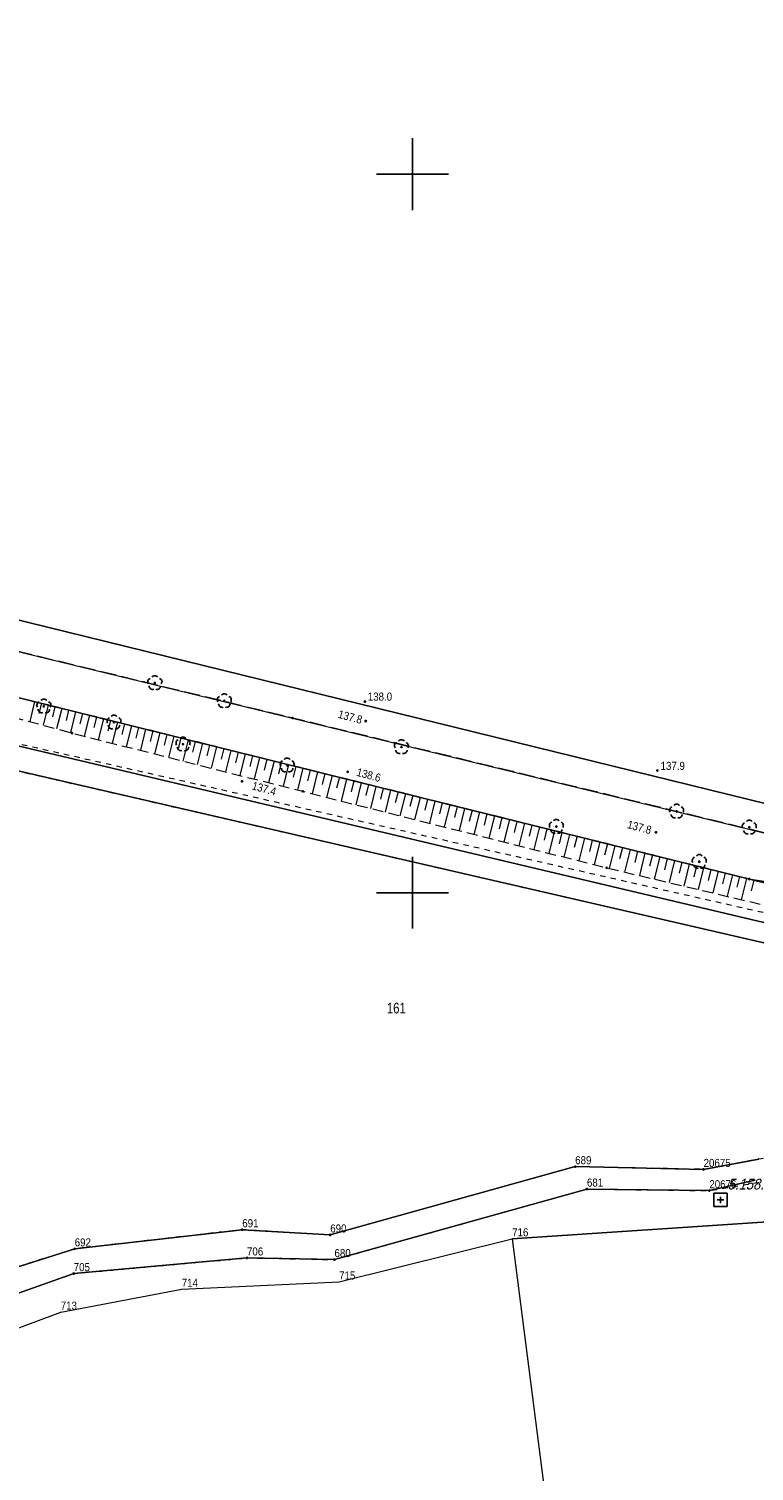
# Model space of a CAD drawing. Header units: metres. Extents: x 5548743 to 5556416, y 5707500 to 5714000.
# Tile 132 of 244: x 5553747 to 5553848, y 5710919 to 5711120. Entities that reach past the tile are written whole.
import ezdxf
from ezdxf.enums import TextEntityAlignment as Align

# ---------------------------------------------------------------- set-up
doc = ezdxf.new("R2010")
doc.units = ezdxf.units.M
for name, pattern in [('0.75_0.75', [1.5, 0.75, -0.75]), ('1.5_0.75', [2.25, 1.5, -0.75]), ('2.25_0.75', [3, 2.25, -0.75]), ('219-1000', [0])]:
    doc.linetypes.add(name, pattern=pattern)
doc.layers.get('0').update_dxf_attribs({"color": 2, "lineweight": 5})
doc.styles.get("Standard").update_dxf_attribs({"font": 'Working1250', "width": 0.75})

# ---------------------------------------------------------------- blocks, each defined once
blk = doc.blocks.new('203')
at = {"linetype": 'Continuous', "lineweight": 0}
h = blk.add_hatch(color=0, dxfattribs=at)
edge = h.paths.add_edge_path()
edge.add_arc((0, 0), 0.09, 0, 360)
blk = doc.blocks.new('PW01')
at = {"linetype": 'Continuous', "lineweight": 13}
h = blk.add_hatch(color=0, dxfattribs=at)
edge = h.paths.add_edge_path()
edge.add_arc((0, 0), 0.18, 0, 360)
blk = doc.blocks.new('OP021')
at = {"linetype": 'Continuous', "lineweight": 13}
h = blk.add_hatch(color=0, dxfattribs=at)
edge = h.paths.add_edge_path()
edge.add_arc((0, 0), 0.1, 0, 360)
at = {"color": 0, "linetype": 'Continuous', "lineweight": -3}
for centre, start, end in [((-0.476, 0.154), 110.388, 213.756), ((0, 0.5), 38.316, 141.684), ((0.476, 0.154), 326.244, 69.612), ((-0.294, -0.404), 182.272, 285.64), ((0.294, -0.404), 254.36, 357.728), ((0.294, -0.404), 254.36, 357.728)]:
    blk.add_arc(centre, 0.5, start, end, dxfattribs=at)
blk = doc.blocks.new('PIKIETAW1891')
at = {"color": 0}
blk.add_circle((0, 0), 0.09, dxfattribs=at)
blk = doc.blocks.new('OSSP')
at = {"color": 0}
for p, q in [((-0.939, 0.938), (-0.939, -0.938)), ((-0.939, 0.938), (-0.939, -0.938)), ((0.936, 0.938), (-0.939, 0.938)), ((0.936, 0.938), (-0.939, 0.938)), ((0.45, 0), (-0.45, 0)), ((0.45, 0), (-0.45, 0)), ((0, -0.45), (0, 0.45)), ((0, -0.45), (0, 0.45)), ((0.936, -0.938), (0.936, 0.938)), ((0.936, -0.938), (0.936, 0.938)), ((-0.939, -0.938), (0.936, -0.938)), ((-0.939, -0.938), (0.936, -0.938))]:
    blk.add_line(p, q, dxfattribs=at)
blk = doc.blocks.new('RAMKA1000K')
at = {"color": 0}
for p, q in [((195, 500), (205, 500)), ((200, 495), (200, 500)), ((200, 95), (200, 105)), ((195, 100), (205, 100)), ((200, 0), (200, 5)), ((195, 0), (205, 0))]:
    blk.add_line(p, q, dxfattribs=at)

msp = doc.modelspace()

# ---------------------------------------------------------------- linework, layer by layer
at = {"layer": '000 Inne (niezydentyfikowane)', "color": 7, "linetype": 'CONTINUOUS', "lineweight": 18, "flags": 128}
for points in [[(5553747.41, 5711026.59), (5553746.73, 5711023.82)], [(5553748.35, 5711026.36), (5553748, 5711024.96)], [(5553749.28, 5711026.12), (5553748.59, 5711023.31)], [(5553750.23, 5711025.89), (5553749.88, 5711024.47)], [(5553751.18, 5711025.65), (5553750.48, 5711022.8)], [(5553752.15, 5711025.41), (5553751.79, 5711023.98)], [(5553753.11, 5711025.17), (5553752.39, 5711022.28)], [(5553754.08, 5711024.93), (5553753.72, 5711023.48)], [(5553755.05, 5711024.69), (5553754.33, 5711021.78)], [(5553756.02, 5711024.45), (5553755.66, 5711023)], [(5553756.99, 5711024.21), (5553756.27, 5711021.29)], [(5553757.97, 5711023.97), (5553757.61, 5711022.51)], [(5553758.94, 5711023.73), (5553758.22, 5711020.8)], [(5553759.92, 5711023.48), (5553759.56, 5711022.02)], [(5553760.9, 5711023.24), (5553760.17, 5711020.31)], [(5553761.88, 5711023), (5553761.51, 5711021.53)], [(5553762.86, 5711022.75), (5553762.13, 5711019.82)], [(5553763.84, 5711022.51), (5553763.47, 5711021.04)], [(5553764.82, 5711022.27), (5553764.09, 5711019.32)], [(5553765.81, 5711022.02), (5553765.44, 5711020.55)], [(5553766.79, 5711021.78), (5553766.06, 5711018.82)], [(5553767.78, 5711021.53), (5553767.41, 5711020.05)], [(5553768.77, 5711021.29), (5553768.03, 5711018.32)], [(5553769.76, 5711021.04), (5553769.39, 5711019.56)], [(5553770.75, 5711020.8), (5553770.01, 5711017.83)], [(5553771.74, 5711020.55), (5553771.37, 5711019.06)], [(5553772.73, 5711020.3), (5553771.99, 5711017.32)], [(5553773.73, 5711020.06), (5553773.36, 5711018.57)], [(5553774.72, 5711019.81), (5553773.98, 5711016.82)], [(5553775.72, 5711019.56), (5553775.35, 5711018.07)], [(5553776.72, 5711019.31), (5553775.98, 5711016.32)], [(5553777.72, 5711019.07), (5553777.35, 5711017.57)], [(5553778.72, 5711018.82), (5553777.97, 5711015.82)], [(5553779.72, 5711018.57), (5553779.35, 5711017.07)], [(5553780.73, 5711018.32), (5553779.98, 5711015.31)], [(5553781.73, 5711018.07), (5553781.36, 5711016.56)], [(5553782.74, 5711017.82), (5553781.99, 5711014.8)], [(5553783.75, 5711017.57), (5553783.37, 5711016.06)], [(5553784.75, 5711017.32), (5553784, 5711014.29)], [(5553785.76, 5711017.07), (5553785.39, 5711015.55)], [(5553786.78, 5711016.82), (5553786.02, 5711013.78)], [(5553787.79, 5711016.57), (5553787.41, 5711015.05)], [(5553788.8, 5711016.31), (5553788.05, 5711013.27)], [(5553789.82, 5711016.06), (5553789.44, 5711014.54)], [(5553790.83, 5711015.81), (5553790.08, 5711012.76)], [(5553791.85, 5711015.56), (5553791.47, 5711014.03)], [(5553792.87, 5711015.31), (5553792.11, 5711012.25)], [(5553793.89, 5711015.05), (5553793.51, 5711013.52)], [(5553794.91, 5711014.8), (5553794.15, 5711011.74)], [(5553795.93, 5711014.55), (5553795.55, 5711013.01)], [(5553796.95, 5711014.29), (5553796.19, 5711011.22)], [(5553797.98, 5711014.04), (5553797.59, 5711012.5)], [(5553799, 5711013.78), (5553798.24, 5711010.71)], [(5553800.03, 5711013.53), (5553799.64, 5711011.99)], [(5553801.05, 5711013.27), (5553800.29, 5711010.19)], [(5553802.08, 5711013.02), (5553801.7, 5711011.48)], [(5553803.11, 5711012.76), (5553802.35, 5711009.67)], [(5553804.14, 5711012.51), (5553803.76, 5711010.96)], [(5553805.17, 5711012.25), (5553804.41, 5711009.16)], [(5553806.21, 5711011.99), (5553805.82, 5711010.45)], [(5553807.24, 5711011.74), (5553806.47, 5711008.64)], [(5553808.28, 5711011.48), (5553807.89, 5711009.93)], [(5553809.31, 5711011.22), (5553808.54, 5711008.11)], [(5553810.35, 5711010.97), (5553809.96, 5711009.41)], [(5553811.39, 5711010.71), (5553810.62, 5711007.59)], [(5553812.43, 5711010.45), (5553812.04, 5711008.89)], [(5553813.47, 5711010.19), (5553812.7, 5711007.07)], [(5553814.51, 5711009.93), (5553814.12, 5711008.37)], [(5553815.56, 5711009.67), (5553814.78, 5711006.54)], [(5553816.6, 5711009.41), (5553816.21, 5711007.85)], [(5553817.65, 5711009.15), (5553816.87, 5711006.02)], [(5553818.69, 5711008.89), (5553818.3, 5711007.32)], [(5553819.74, 5711008.63), (5553818.96, 5711005.49)], [(5553820.79, 5711008.37), (5553820.4, 5711006.8)], [(5553821.84, 5711008.11), (5553821.06, 5711004.96)], [(5553822.89, 5711007.85), (5553822.5, 5711006.28)], [(5553823.94, 5711007.59), (5553823.16, 5711004.43)], [(5553825, 5711007.33), (5553824.61, 5711005.75)], [(5553826.05, 5711007.07), (5553825.27, 5711003.9)], [(5553827.11, 5711006.81), (5553826.71, 5711005.22)], [(5553828.16, 5711006.54), (5553827.38, 5711003.38)], [(5553829.21, 5711006.28), (5553828.82, 5711004.71)], [(5553830.26, 5711006.02), (5553829.48, 5711002.88)], [(5553831.3, 5711005.76), (5553830.91, 5711004.2)], [(5553832.34, 5711005.51), (5553831.57, 5711002.39)], [(5553833.37, 5711005.25), (5553832.99, 5711003.7)], [(5553834.41, 5711004.99), (5553833.64, 5711001.9)], [(5553835.43, 5711004.74), (5553835.05, 5711003.2)], [(5553836.46, 5711004.49), (5553835.69, 5711001.41)], [(5553837.48, 5711004.23), (5553837.1, 5711002.7)], [(5553838.49, 5711003.98), (5553837.73, 5711000.93)], [(5553839.5, 5711003.73), (5553839.13, 5711002.21)], [(5553840.51, 5711003.48), (5553839.76, 5711000.45)], [(5553841.52, 5711003.23), (5553841.14, 5711001.72)], [(5553842.52, 5711002.98), (5553841.77, 5710999.97)], [(5553843.52, 5711002.73), (5553843.15, 5711001.23)], [(5553844.51, 5711002.49), (5553843.77, 5710999.5)], [(5553845.5, 5711002.24), (5553845.13, 5711000.75)], [(5553846.49, 5711001.99), (5553845.75, 5710999.03)], [(5553847.47, 5711001.75), (5553847.1, 5711000.27)]]:
    msp.add_lwpolyline(points, dxfattribs=at)
at = {"layer": '216-obręb ewidencyjny', "color": 7, "linetype": 'CONTINUOUS', "lineweight": 25, "flags": 128}
for points in [[(5554071.31, 5710851.03), (5553986.88, 5710847.87), (5553915.76, 5710845.22), (5553910.44, 5710845.2), (5553911.5, 5710820.71), (5553904.73, 5710820.6), (5553896.92, 5710899.02), (5553892.31, 5710942.26), (5553903.3, 5710954.05), (5553906.26, 5710957.97), (5553912.79, 5710967.66), (5553894.7, 5710988.34), (5553891.72, 5710994.27), (5553882.09, 5711004.3), (5553743.73, 5711038.3), (5553612.37, 5711075.32), (5553601.68, 5711074.75), (5553558.31, 5711100.51), (5553551.94, 5711103.67), (5553470.54, 5711120.23)], [(5553470.54, 5711120.23), (5553551.94, 5711103.67), (5553558.31, 5711100.51), (5553601.68, 5711074.75), (5553612.37, 5711075.32), (5553743.73, 5711038.3), (5553882.09, 5711004.3), (5553891.72, 5710994.27), (5553894.7, 5710988.34), (5553912.79, 5710967.66), (5553906.26, 5710957.97), (5553903.3, 5710954.05), (5553892.31, 5710942.26), (5553896.92, 5710899.02), (5553904.73, 5710820.6), (5553911.5, 5710820.71), (5553910.44, 5710845.2), (5553915.76, 5710845.22), (5553986.88, 5710847.87), (5554071.31, 5710851.03)]]:
    msp.add_lwpolyline(points, dxfattribs=at)
at = {"layer": '217-kontur klasyfikacyjny', "color": 3, "linetype": 'CONTINUOUS', "lineweight": 18, "flags": 128}
for points in [[(5553743.73, 5711038.3), (5553882.09, 5711004.3)], [(5553864.3, 5710997.57), (5553715.1, 5711034.61)], [(5553715.08, 5711027.52), (5553863, 5710992.49)], [(5553857.14, 5710991.14), (5553715.07, 5711023.86)], [(5553840.5, 5710961.49), (5553848.18, 5710962.93)], [(5553788.55, 5710952.37), (5553822.63, 5710961.87)], [(5553822.63, 5710961.87), (5553840.5, 5710961.49)], [(5553887.69, 5710956.74), (5553813.86, 5710951.83)], [(5553752.99, 5710950.43), (5553776.31, 5710953.1)], [(5553776.31, 5710953.1), (5553788.55, 5710952.37)], [(5553735.55, 5710944.93), (5553752.99, 5710950.43)], [(5553813.86, 5710951.83), (5553822, 5710888.51)]]:
    msp.add_lwpolyline(points, dxfattribs=at)
at = {"layer": '218-kontur użytku gruntowego', "color": 3, "linetype": 'CONTINUOUS', "lineweight": 18, "flags": 128}
for points in [[(5553882.09, 5711004.3), (5553743.73, 5711038.3)], [(5553743.73, 5711038.3), (5553882.09, 5711004.3)], [(5553864.3, 5710997.57), (5553715.1, 5711034.61)], [(5553715.1, 5711034.61), (5553864.3, 5710997.57)], [(5553715.08, 5711027.52), (5553863, 5710992.49)], [(5553863, 5710992.49), (5553715.08, 5711027.52)], [(5553857.14, 5710991.14), (5553715.07, 5711023.86)], [(5553715.07, 5711023.86), (5553857.14, 5710991.14)], [(5553840.5, 5710961.49), (5553848.18, 5710962.93)], [(5553848.18, 5710962.93), (5553840.5, 5710961.49)], [(5553788.55, 5710952.37), (5553822.63, 5710961.87)], [(5553822.63, 5710961.87), (5553788.55, 5710952.37)], [(5553822.63, 5710961.87), (5553840.5, 5710961.49)], [(5553840.5, 5710961.49), (5553822.63, 5710961.87)], [(5553789.14, 5710948.94), (5553824.27, 5710958.76)], [(5553824.27, 5710958.76), (5553789.14, 5710948.94)], [(5553824.27, 5710958.76), (5553841.3, 5710958.53)], [(5553841.3, 5710958.53), (5553824.27, 5710958.76)], [(5553841.3, 5710958.53), (5553847.69, 5710959.99)], [(5553847.69, 5710959.99), (5553841.3, 5710958.53)], [(5553813.86, 5710951.83), (5553887.69, 5710956.74)], [(5553887.69, 5710956.74), (5553813.86, 5710951.83)], [(5553752.99, 5710950.43), (5553776.31, 5710953.1)], [(5553776.31, 5710953.1), (5553752.99, 5710950.43)], [(5553776.31, 5710953.1), (5553788.55, 5710952.37)], [(5553788.55, 5710952.37), (5553776.31, 5710953.1)], [(5553735.55, 5710944.93), (5553752.99, 5710950.43)], [(5553752.99, 5710950.43), (5553735.55, 5710944.93)], [(5553789.78, 5710945.83), (5553813.86, 5710951.83)], [(5553813.86, 5710951.83), (5553822, 5710888.51)], [(5553752.85, 5710946.99), (5553776.96, 5710949.17)], [(5553776.96, 5710949.17), (5553752.85, 5710946.99)], [(5553776.96, 5710949.17), (5553789.14, 5710948.94)], [(5553789.14, 5710948.94), (5553776.96, 5710949.17)], [(5553732.95, 5710939.97), (5553752.85, 5710946.99)], [(5553752.85, 5710946.99), (5553732.95, 5710939.97)], [(5553751.04, 5710941.63), (5553767.89, 5710944.81)], [(5553767.89, 5710944.81), (5553789.78, 5710945.83)], [(5553739.11, 5710937.16), (5553751.04, 5710941.63)]]:
    msp.add_lwpolyline(points, dxfattribs=at)
at = {"layer": '219-działka ewidencyjna', "color": 7, "linetype": '219-1000', "lineweight": 18, "flags": 128}
for points in [[(5553743.73, 5711038.3), (5553882.09, 5711004.3)], [(5553715.1, 5711034.61), (5553864.3, 5710997.57)], [(5553840.5, 5710961.49), (5553848.18, 5710962.93)], [(5553788.55, 5710952.37), (5553822.63, 5710961.87)], [(5553822.63, 5710961.87), (5553840.5, 5710961.49)], [(5553789.14, 5710948.94), (5553824.27, 5710958.76)], [(5553824.27, 5710958.76), (5553841.3, 5710958.53)], [(5553841.3, 5710958.53), (5553847.69, 5710959.99)], [(5553906.26, 5710957.97), (5553813.86, 5710951.83)], [(5553752.99, 5710950.43), (5553776.31, 5710953.1)], [(5553776.31, 5710953.1), (5553788.55, 5710952.37)], [(5553735.55, 5710944.93), (5553752.99, 5710950.43)], [(5553789.78, 5710945.83), (5553813.86, 5710951.83)], [(5553813.86, 5710951.83), (5553822, 5710888.51)], [(5553752.85, 5710946.99), (5553776.96, 5710949.17)], [(5553776.96, 5710949.17), (5553789.14, 5710948.94)], [(5553732.95, 5710939.97), (5553752.85, 5710946.99)], [(5553751.04, 5710941.63), (5553767.89, 5710944.81)], [(5553767.89, 5710944.81), (5553789.78, 5710945.83)], [(5553739.11, 5710937.16), (5553751.04, 5710941.63)]]:
    msp.add_lwpolyline(points, dxfattribs=at)
at = {"layer": 'jezdnia', "color": 7, "linetype": '2.25_0.75', "lineweight": 18, "flags": 128}
msp.add_lwpolyline([(5553585.11, 5711078.88), (5553551.81, 5711101.05), (5553551.85, 5711096.66), (5553570.43, 5711083.72), (5553574.3, 5711080.19), (5553594.35, 5711067.86), (5553615.39, 5711062.21), (5553644.24, 5711054), (5553676.38, 5711045.09), (5553715.1, 5711034.61), (5553846.87, 5711001.9), (5553866.08, 5710999.26), (5553867.45, 5711002.54), (5553850.24, 5711008.02), (5553783.3, 5711024.31), (5553739.5, 5711034.92), (5553678.86, 5711051.83), (5553610.29, 5711070.84), (5553595.69, 5711074.12)], close=True, dxfattribs=at)
at = {"layer": 'rów melioracyjny (poligon)', "color": 7, "linetype": '0.75_0.75', "lineweight": 18, "flags": 128}
for points in [[(5553510.53, 5711068.81), (5553537.22, 5711065.29), (5553562.83, 5711061.38), (5553590.5, 5711056.97), (5553715.07, 5711023.86), (5553857.14, 5710991.14), (5553859.22, 5710994.86), (5553715.08, 5711027.52), (5553590.54, 5711059.85), (5553562.82, 5711064.34), (5553537.27, 5711068.42), (5553510.49, 5711071.83)], [(5553869.68, 5710965.65), (5553848.18, 5710962.93), (5553840.5, 5710961.49), (5553822.63, 5710961.87), (5553788.55, 5710952.37), (5553776.31, 5710953.1), (5553752.99, 5710950.43), (5553735.55, 5710944.93), (5553726.3, 5710939.54), (5553713.73, 5710926.67), (5553711.05, 5710915.68), (5553708.58, 5710911.97), (5553702.28, 5710908.83), (5553699.11, 5710899.21), (5553693.54, 5710890.7), (5553686.33, 5710883.06), (5553686.43, 5710875.22), (5553687.31, 5710869.44), (5553680.29, 5710863.24), (5553676.39, 5710859.23), (5553669.96, 5710857.15), (5553665.8, 5710849.13), (5553665.01, 5710844.63), (5553649.74, 5710842.89), (5553650.78, 5710840.25), (5553668.38, 5710841.89), (5553668.2, 5710849.67), (5553672.84, 5710854.74), (5553677.74, 5710857.4), (5553681.16, 5710861.68), (5553688.57, 5710865.04), (5553690.93, 5710866.6), (5553690.19, 5710872.12), (5553688.95, 5710876.3), (5553688.98, 5710881.51), (5553695.8, 5710888.54), (5553700.4, 5710896.07), (5553704.01, 5710905.54), (5553710.27, 5710908.45), (5553713.57, 5710914.74), (5553716.57, 5710925.41), (5553727.83, 5710937.05), (5553732.95, 5710939.97), (5553752.85, 5710946.99), (5553776.96, 5710949.17), (5553789.14, 5710948.94), (5553824.27, 5710958.76), (5553841.3, 5710958.53), (5553849.32, 5710959.89), (5553868.16, 5710960.01), (5553872.04, 5710961.3)]]:
    msp.add_lwpolyline(points, close=True, dxfattribs=at)
at = {"layer": 'rów przydrożny (poligon)', "color": 7, "linetype": 'CONTINUOUS', "lineweight": 18, "flags": 128}
msp.add_lwpolyline([(5553882.09, 5711004.3), (5553743.73, 5711038.3), (5553612.37, 5711075.32), (5553592.35, 5711080.75), (5553566.31, 5711095.86), (5553558.31, 5711100.51), (5553551.94, 5711103.67), (5553553.84, 5711102.35), (5553567.27, 5711093.52), (5553585.68, 5711080.99), (5553592.81, 5711077), (5553601.6, 5711074.07), (5553610.29, 5711070.84), (5553678.86, 5711051.83), (5553739.5, 5711034.92), (5553783.3, 5711024.31), (5553850.24, 5711008.02), (5553880.56, 5711000.47), (5553883.43, 5710998.79)], close=True, dxfattribs=at)
at = {"layer": 'skarpa nieumocniona', "color": 7, "linetype": '1.5_0.75', "lineweight": 18, "flags": 128}
msp.add_lwpolyline([(5553869.37, 5710995.66), (5553864.3, 5710997.57), (5553846.87, 5711001.9), (5553715.1, 5711034.61), (5553676.38, 5711045.09), (5553644.24, 5711054), (5553615.39, 5711062.21), (5553594.35, 5711067.86), (5553590.73, 5711068.83), (5553580.73, 5711070.67), (5553580.32, 5711068.63), (5553625.81, 5711056.48), (5553693.39, 5711038.35), (5553752.6, 5711022.22), (5553784.73, 5711014.11), (5553827.03, 5711003.46), (5553857.17, 5710996.33)], close=True, dxfattribs=at)
msp.add_lwpolyline([(5553869.37, 5710995.66), (5553864.3, 5710997.57), (5553846.87, 5711001.9), (5553715.1, 5711034.61), (5553676.38, 5711045.09), (5553644.24, 5711054), (5553615.39, 5711062.21), (5553594.35, 5711067.86), (5553590.73, 5711068.83), (5553580.73, 5711070.67), (5553580.32, 5711068.63), (5553625.81, 5711056.48), (5553693.39, 5711038.35), (5553752.6, 5711022.22), (5553784.73, 5711014.11), (5553827.03, 5711003.46), (5553857.17, 5710996.33)], close=True, dxfattribs=at)

# ---------------------------------------------------------------- block references
at = {"layer": '203-punkt graniczny', "color": 7, "linetype": 'CONTINUOUS', "lineweight": 18}
for p in [(5553822.63, 5710961.87), (5553840.5, 5710961.49), (5553824.27, 5710958.76), (5553841.3, 5710958.53), (5553776.31, 5710953.1), (5553788.55, 5710952.37), (5553752.99, 5710950.43), (5553813.86, 5710951.83), (5553776.96, 5710949.17), (5553789.14, 5710948.94), (5553752.85, 5710946.99), (5553767.89, 5710944.81), (5553789.78, 5710945.83), (5553751.04, 5710941.63)]:
    msp.add_blockref('203', p, dxfattribs=at)
at = {"layer": 'drzewo liściaste', "color": 94, "linetype": 'CONTINUOUS', "lineweight": 18}
for p in [(5553764.14, 5711029.2), (5553748.7, 5711025.95), (5553773.81, 5711026.7), (5553758.46, 5711023.72), (5553768.06, 5711020.67), (5553798.46, 5711020.28), (5553782.55, 5711017.74), (5553836.75, 5711011.32), (5553820.01, 5711009.2), (5553846.86, 5711009.1), (5553839.9, 5711004.31)]:
    msp.add_blockref('OP021', p, dxfattribs=at)
at = {"layer": 'pikieta naturalna', "color": 7, "linetype": 'CONTINUOUS', "lineweight": 13}
for p in [(5553793.37, 5711026.6), (5553793.49, 5711023.89), (5553790.98, 5711016.82), (5553834.07, 5711017.01), (5553776.28, 5711015.5), (5553833.87, 5711008.4)]:
    msp.add_blockref('PW01', p, dxfattribs=at)
at = {"layer": 'Punkt roboczy BDOT GESUT K1', "color": 6, "linetype": 'CONTINUOUS', "lineweight": 18}
for p in [(5553764.14, 5711029.2), (5553773.81, 5711026.7), (5553793.37, 5711026.6), (5553748.7, 5711025.95), (5553758.46, 5711023.72), (5553783.3, 5711024.31), (5553783.3, 5711024.31), (5553793.49, 5711023.89), (5553752.6, 5711022.22), (5553768.06, 5711020.67), (5553798.46, 5711020.28), (5553782.55, 5711017.74), (5553790.98, 5711016.82), (5553834.07, 5711017.01), (5553776.28, 5711015.5), (5553784.73, 5711014.11), (5553836.75, 5711011.32), (5553820.01, 5711009.2), (5553833.87, 5711008.4), (5553846.86, 5711009.1), (5553839.9, 5711004.31), (5553827.03, 5711003.46), (5553846.87, 5711001.9), (5553846.87, 5711001.9), (5553822.63, 5710961.87), (5553840.5, 5710961.49), (5553824.27, 5710958.76), (5553841.3, 5710958.53), (5553776.31, 5710953.1), (5553788.55, 5710952.37), (5553752.99, 5710950.43), (5553776.96, 5710949.17), (5553789.14, 5710948.94), (5553752.85, 5710946.99)]:
    msp.add_blockref('PIKIETAW1891', p, dxfattribs=at)
at = {"layer": 'Szczegółowa osnowa geodezyjna pozioma', "color": 7, "linetype": 'CONTINUOUS', "lineweight": 13}
msp.add_blockref('OSSP', (5553842.857, 5710957.241), dxfattribs=at)
at = {"layer": 'Wstawianie ramki sekcyjnej z opisem', "color": 7, "linetype": 'CONTINUOUS', "lineweight": 13}
for p in [(5553600, 5711000), (5553600, 5711000), (5553600, 5711000), (5553600, 5711000), (5553600, 5710500), (5553600, 5710500), (5553600, 5710500), (5553600, 5710500)]:
    msp.add_blockref('RAMKA1000K', p, dxfattribs=at)

# ---------------------------------------------------------------- texts
at = {"layer": '203-punkt graniczny-Atr103', "color": 7, "width": 0.9}
for s, p in [('689', (5553822.63, 5710961.87)), ('689', (5553822.63, 5710961.87)), ('20675', (5553840.5, 5710961.49)), ('20675', (5553840.5, 5710961.49)), ('681', (5553824.27, 5710958.76)), ('681', (5553824.27, 5710958.76)), ('20676', (5553841.3, 5710958.53)), ('20676', (5553841.3, 5710958.53)), ('691', (5553776.31, 5710953.1)), ('691', (5553776.31, 5710953.1)), ('690', (5553788.55, 5710952.37)), ('690', (5553788.55, 5710952.37)), ('716', (5553813.86, 5710951.83)), ('716', (5553813.86, 5710951.83)), ('692', (5553752.99, 5710950.43)), ('692', (5553752.99, 5710950.43)), ('706', (5553776.96, 5710949.17)), ('706', (5553776.96, 5710949.17)), ('680', (5553789.14, 5710948.94)), ('680', (5553789.14, 5710948.94)), ('705', (5553752.85, 5710946.99)), ('705', (5553752.85, 5710946.99)), ('714', (5553767.89, 5710944.81)), ('714', (5553767.89, 5710944.81)), ('715', (5553789.78, 5710945.83)), ('715', (5553789.78, 5710945.83)), ('713', (5553751.04, 5710941.63)), ('713', (5553751.04, 5710941.63))]:
    msp.add_text(s, height=1.125, dxfattribs=at).set_placement(p, align=Align.BOTTOM_LEFT)
at = {"layer": '211-numer działki ewidencyjnej', "color": 7, "linetype": 'CONTINUOUS', "lineweight": 18, "width": 0.79}
msp.add_text('161', height=1.5, dxfattribs=at).set_placement((5553796.42, 5710983.19))
at = {"layer": 'pikieta naturalna-Atr2', "color": 7, "width": 0.9}
for s, p in [('138.0', (5553793.77, 5711026.73)), ('137.9', (5553834.51, 5711017.09))]:
    msp.add_text(s, height=1.125, dxfattribs=at).set_placement(p)
for s, rotation, p in [('137.8', 345.015, (5553789.55, 5711024.36)), ('138.6', 344.726, (5553792.12, 5711016.29)), ('137.4', 344.529, (5553777.57, 5711014.4)), ('137.8', 345.015, (5553829.79, 5711009.01))]:
    msp.add_text(s, height=1.125, rotation=rotation, dxfattribs=at).set_placement(p)
at = {"layer": 'Szczegółowa osnowa geodezyjna pozioma-Atr103', "color": 7, "oblique": 15, "width": 0.9}
msp.add_text('5.158.27.1.11010', height=1.5, dxfattribs=at).set_placement((5553843.857, 5710958.241), align=Align.BOTTOM_LEFT)

doc.saveas('drawing.dxf')
